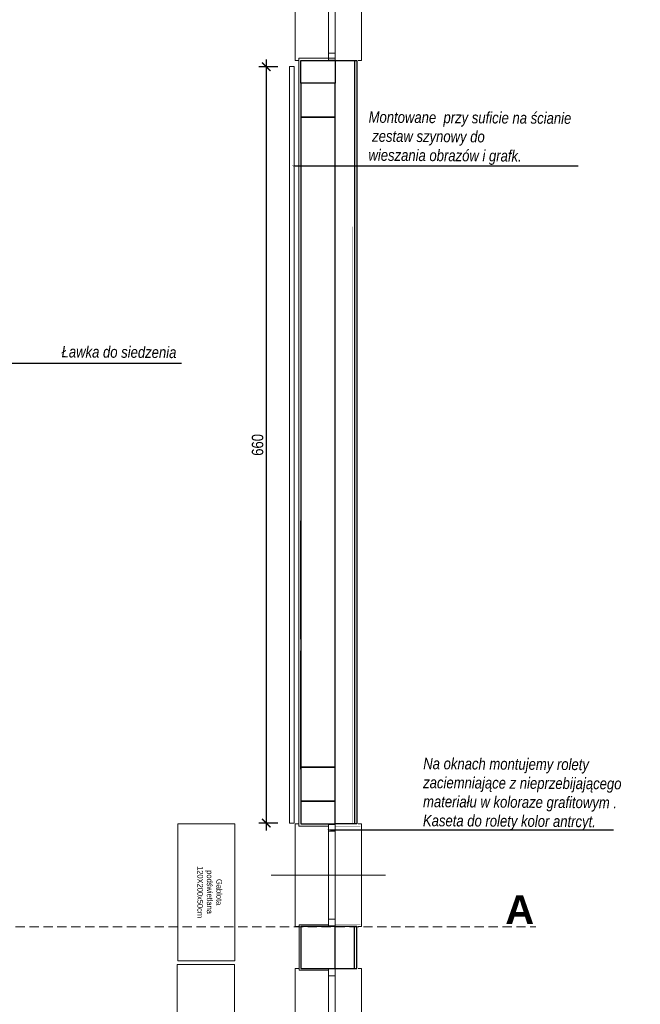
# Model space of a CAD drawing. Header units: millimetres. Extents: x -9038497 to 54128, y -10570064 to 59476.
# Tile 34 of 135: x 31372 to 31916, y 24133 to 24996. Entities that reach past the tile are written whole.
import ezdxf
from ezdxf import colors
from ezdxf.entities.mleader import LeaderData, LeaderLine
from ezdxf.math import Vec2, Vec3

# ---------------------------------------------------------------- set-up
doc = ezdxf.new("R2010")
doc.units = ezdxf.units.MM
doc.header["$LTSCALE"] = 0.8
doc.header["$PDMODE"] = 2
doc.linetypes.add('DASHED', pattern=[19.05, 12.7, -6.35])
for name, color, linetype, lineweight in [('0 proj_meble 25', 42, 'Continuous', 25), ('0 proj_symbole elektryczne', 150, 'Continuous', 25), ('0 proj_widok widok widok', 7, 'Continuous', 0), ('ocieplenie', 214, 'Continuous', 13), ('SCIANY', 1, 'Continuous', 30), ('tynk', 252, 'Continuous', 5)]:
    doc.layers.add(name, color=color, linetype=linetype, lineweight=lineweight)
doc.layers.add('SCHODY', color=2, linetype='Continuous')
doc.layers.add('STOLARKA', color=4, linetype='Continuous')
doc.styles.get("Standard").update_dxf_attribs({"font": 'g12f13.shx', "width": 0.8, "height": 10})
doc.styles.add('WYMIAR-50', font='ARIALN.TTF', dxfattribs={"height": 10})
doc.dimstyles.new('SKALA-50', dxfattribs={"dimscale": 5, "dimtxt": 10, "dimasz": 1.5, "dimexe": 1.3, "dimexo": 1.3, "dimgap": 0.5, "dimtad": 1, "dimdec": 1, "dimrnd": 0.5, "dimdsep": 46, "dimtxsty": 'WYMIAR-50', "dimblk": 'ARCHTICK', "dimcen": 1.5, "dimdle": 1.3, "dimadec": 0, "dimazin": 0, "dimtfac": 1, "dimtdec": 1, "dimtix": 1, "dimtmove": 2, "dimatfit": 3, "dimfxl": 2, "dimfxlon": 1, "dimtolj": 1, "dimarcsym": 0})

# ---------------------------------------------------------------- blocks, each defined once
blk = doc.blocks.new('G$C772A7A8F')
at = {"layer": 'STOLARKA', "color": 5, "lineweight": 0}
blk.add_line((100, 45), (0, 45), dxfattribs=at)
for points in [[(24, 0), (21, 0), (21, 90), (24, 90)], [(76, 0), (79, 0), (79, 90), (76, 90)]]:
    blk.add_lwpolyline(points, dxfattribs=at)
for points in [[(56, 89.5), (56, 83.5), (50, 83.5), (50, 89.5)], [(56, 83.5), (56, 6.5), (50, 6.5), (50, 83.5)], [(56, 0.5), (56, 6.5), (50, 6.5), (50, 0.5)]]:
    blk.add_lwpolyline(points, close=True, dxfattribs=at)
blk = doc.blocks.new('_ArchTick')
at = {"color": 0, "linetype": 'ByBlock', "const_width": 0.15}
blk.add_lwpolyline([(-0.5, -0.5), (0.5, 0.5)], dxfattribs=at)
blk = doc.blocks.new('*D2421')
at = {"layer": '0 proj_widok widok widok', "color": 0, "lineweight": -2, "ltscale": 0.8, "transparency": 16777216}
for p, q in [((31588.47, 24961.49), (31588.47, 24285.12)), ((31598.47, 24954.99), (31581.97, 24954.99)), ((31598.47, 24291.62), (31581.97, 24291.62))]:
    blk.add_line(p, q, dxfattribs=at)
at = {"layer": 'Defpoints', "color": 0, "lineweight": 0, "ltscale": 0.8, "transparency": 16777216}
for p in [(31608.48, 24954.99), (31588.47, 24291.62), (31608.48, 24291.62)]:
    blk.add_point(p, dxfattribs=at)
at = {"layer": '0 proj_widok widok widok', "color": 0, "lineweight": -2, "ltscale": 0.8, "transparency": 16777216, "xscale": 7.5, "yscale": 7.5, "zscale": 7.5}
for p, rotation in [((31588.47, 24954.99), 90), ((31588.47, 24291.62), 270)]:
    blk.add_blockref('_ArchTick', p, dxfattribs=dict(at, rotation=rotation))
at = {"layer": '0 proj_widok widok widok', "color": 0, "lineweight": 0, "ltscale": 0.8, "transparency": 16777216, "insert": (31580.87, 24623.31), "char_height": 10, "attachment_point": 5, "rotation": 90, "style": 'WYMIAR-50'}
blk.add_mtext('\\A1;660', dxfattribs=at)

msp = doc.modelspace()

# ---------------------------------------------------------------- linework, layer by layer
at = {"layer": '0 proj_meble 25', "lineweight": 18}
for p, q in [((31511.03, 24170.84), (31511.03, 24290.84)), ((31511.03, 24290.84), (31561.03, 24290.84)), ((31561.04, 24290.86), (31561.04, 24170.86)), ((31510.52, 24047.64), (31510.52, 24167.64)), ((31510.52, 24167.64), (31560.52, 24167.64)), ((31561.04, 24170.86), (31511.04, 24170.86)), ((31560.53, 24167.66), (31560.53, 24047.66))]:
    msp.add_line(p, q, dxfattribs=at)
at = {"layer": '0 proj_widok widok widok', "lineweight": 0}
for p, q in [((31608.92, 24291.55), (31608.92, 24955.15)), ((31608.92, 24955.15), (31612.81, 24955.15)), ((31612.79, 24955.24), (31612.79, 24291.55)), ((31612.79, 24291.55), (31608.92, 24291.55))]:
    msp.add_line(p, q, dxfattribs=at)
at = {"layer": '0 proj_widok widok widok', "linetype": 'DASHED', "lineweight": 0, "ltscale": 0.8}
msp.add_line((31063.96, 24200.51), (31824.82, 24200.51), dxfattribs=at)
at = {"layer": 'ocieplenie', "lineweight": 0, "ltscale": 40}
for points, const_width in [([(31648.62, 24962.43), (31670.89, 24962.43), (31670.89, 24288.93), (31648.89, 24288.93)], 0.1), ([(31648.89, 24164.1), (31663.89, 24164.1), (31663.89, 24200.93), (31648.89, 24200.93)], 0.2), ([(31648.89, 24162.1), (31670.89, 24162.1), (31670.89, 24202.93), (31648.89, 24202.93)], 0.1)]:
    msp.add_lwpolyline(points, dxfattribs=dict(at, const_width=const_width))
msp.add_lwpolyline([(31649.15, 24960.43, 0.2, 0.2, 0), (31663.89, 24960.43, 0.2, 0.2, 0), (31663.77, 24290.93, 0.2, 0.2, 0), (31648.77, 24290.93, 0.2, 0.2, 0)], format="xyseb", dxfattribs=at)
at = {"layer": 'ocieplenie', "lineweight": -3, "ltscale": 40}
for points in [[(31648.89, 24960.43), (31667.89, 24960.43), (31667.89, 24290.93), (31648.89, 24290.93)], [(31648.89, 24960.43), (31665.89, 24960.43), (31665.89, 24290.93), (31648.89, 24290.93)], [(31648.89, 24164.1), (31667.89, 24164.1), (31667.89, 24200.93), (31648.89, 24200.93)], [(31648.97, 24164.1), (31665.89, 24164.1), (31665.89, 24200.93), (31648.89, 24200.93)]]:
    msp.add_lwpolyline(points, dxfattribs=at)
at = {"layer": 'SCIANY', "ltscale": 40}
for p, q in [((31618.89, 24960.43), (31648.89, 24960.43)), ((31618.89, 24940.68), (31618.89, 24960.43)), ((31648.89, 24960.43), (31648.89, 24940.68)), ((31648.89, 24940.68), (31618.89, 24940.68)), ((31618.89, 24940.68), (31618.89, 24910.68)), ((31648.89, 24940.68), (31618.89, 24940.68)), ((31648.89, 24910.68), (31648.89, 24940.68)), ((31618.89, 24910.68), (31648.89, 24910.68)), ((31648.89, 24910.68), (31618.89, 24910.68)), ((31618.89, 24910.68), (31618.89, 24340.68)), ((31648.89, 24340.68), (31648.89, 24910.68)), ((31618.89, 24452.82), (31618.89, 24556.82)), ((31618.89, 24338.82), (31618.89, 24442.82)), ((31648.89, 24340.68), (31618.89, 24340.68)), ((31618.89, 24340.68), (31618.89, 24310.68)), ((31618.89, 24340.68), (31648.89, 24340.68)), ((31648.89, 24310.68), (31648.89, 24340.68)), ((31618.89, 24310.68), (31648.89, 24310.68)), ((31648.89, 24310.68), (31618.89, 24310.68)), ((31618.89, 24310.68), (31618.89, 24290.93)), ((31648.89, 24290.93), (31648.89, 24310.68)), ((31618.89, 24290.93), (31648.89, 24290.93)), ((31648.89, 24200.93), (31618.89, 24200.93)), ((31618.89, 24200.93), (31618.89, 24164.1)), ((31648.89, 24164.1), (31648.89, 24200.93)), ((31618.89, 24164.1), (31648.89, 24164.1))]:
    msp.add_line(p, q, dxfattribs=at)
at = {"layer": 'tynk', "lineweight": 0, "ltscale": 40}
for points in [[(31642.89, 24288.93), (31616.89, 24288.93), (31616.89, 24962.43), (31648.89, 24962.43)], [(31642.89, 24202.43), (31617.39, 24202.43), (31617.39, 24162.6), (31642.89, 24162.6)]]:
    msp.add_lwpolyline(points, dxfattribs=at)

# ---------------------------------------------------------------- block references
at = {"lineweight": 0, "ltscale": 40, "xscale": -1, "rotation": 180}
msp.add_blockref('G$C772A7A8F', (31592.89, 25050.43), dxfattribs=at)
at = {"lineweight": 0, "ltscale": 40}
for p in [(31592.89, 24200.93), (31592.89, 24074.1)]:
    msp.add_blockref('G$C772A7A8F', p, dxfattribs=at)

# ---------------------------------------------------------------- texts
at = {"layer": '0 proj_symbole elektryczne', "char_height": 10, "attachment_point": 1, "rotation": 359.66597, "style": 'WYMIAR-50'}
for s, insert in [('{\\fArial Narrow|b0|i1|c238|p34;Montowane  przy suficie na ścianie\\P zestaw szynowy do \\Pwieszania obrazów i grafk.}', (31678.24, 24915.92)), ('{\\fArial Narrow|b0|i1|c238|p34;Ławka do siedzenia }', (31409.12, 24710.06)), ('{\\fArial Narrow|b0|i1|c238|p34;Na oknach montujemy rolety \\Pzaciemniające z nieprzebijającego\\Pmateriału w koloraze grafitowym .\\PKaseta do rolety kolor antrcyt. }', (31726.13, 24348.86))]:
    msp.add_mtext_dynamic_manual_height_columns(s, width=403.8287, gutter_width=50, heights=[0], dxfattribs=dict(at, insert=insert))
at = {"layer": '0 proj_widok widok widok', "lineweight": 0, "insert": (31798.02, 24228.19), "char_height": 25, "attachment_point": 1, "style": 'WYMIAR-50'}
msp.add_mtext_dynamic_manual_height_columns('{\\fArial Unicode MS|b1|i0|c238|p34;A}', width=72.6843, gutter_width=50, heights=[0], dxfattribs=at)
at = {"layer": 'SCHODY', "insert": (31549.75, 24231.06), "char_height": 5, "width": 327.0342, "attachment_point": 2, "rotation": 270, "style": 'WYMIAR-50'}
msp.add_mtext('Gablota \\Ppodświetlana\\P120X200x50cm', dxfattribs=at)

# ---------------------------------------------------------------- dimensions: what is measured, and where the dimension line sits
at = {"layer": '0 proj_widok widok widok', "lineweight": 0, "ltscale": 0.8}
dim = msp.add_linear_dim(base=(31588.47, 24291.62), p1=(31608.48, 24954.99), p2=(31608.48, 24291.62), angle=90, text='660', dimstyle='SKALA-50', dxfattribs=at)
dim.commit()
dim.dimension.update_dxf_attribs({"geometry": '*D2421', "text_midpoint": (31580.87, 24623.31)})

# ---------------------------------------------------------------- leaders
at = {"layer": '0 proj_widok widok widok', "lineweight": 0}
ml = msp.add_multileader_mtext('Standard', dxfattribs=at)
ml.set_content('', color=256)
ml.set_leader_properties()
ml.build(insert=Vec2(0, 0))
ml.multileader.update_dxf_attribs({"text_right_attachment_type": 6, "dogleg_length": 0.36})
ctx = ml.context
ctx.base_point, ctx.plane_origin = Vec3(31861.78, 24868.03), Vec3(31610.58, 24868.03)
ctx.right_attachment = 6
notes = []
notes.append((ctx, [(0, (1, 1, 0), (31861.42, 24868.03), (1, 0), 0.36, [(0, [(31610.58, 24868.03)], 0, [])])]))
ctx.mtext.insert, ctx.mtext.flow_direction = Vec3(31863.78, 24870.03), 5
ml = msp.add_multileader_mtext('Standard', dxfattribs=at)
ml.set_content('', color=256)
ml.set_leader_properties()
ml.build(insert=Vec2(0, 0))
ml.multileader.update_dxf_attribs({"text_right_attachment_type": 6, "dogleg_length": 0.36})
ctx = ml.context
ctx.base_point, ctx.plane_origin = Vec3(31514.28, 24694.9), Vec3(31347.46, 24694.9)
ctx.right_attachment = 6
notes.append((ctx, [(0, (1, 1, 0), (31513.92, 24694.9), (1, 0), 0.36, [(0, [(31347.46, 24694.9)], 0, [])])]))
ctx.mtext.insert, ctx.mtext.flow_direction = Vec3(31516.28, 24696.9), 5
ml = msp.add_multileader_mtext('Standard', dxfattribs=at)
ml.set_content('', color=256)
ml.set_leader_properties()
ml.build(insert=Vec2(0, 0))
ml.multileader.update_dxf_attribs({"text_right_attachment_type": 6, "dogleg_length": 0.36})
ctx = ml.context
ctx.base_point, ctx.plane_origin = Vec3(31892.75, 24285.59), Vec3(31641.54, 24285.59)
ctx.right_attachment = 6
notes.append((ctx, [(0, (1, 1, 0), (31892.39, 24285.59), (1, 0), 0.36, [(0, [(31641.54, 24285.59)], 0, [])])]))
ctx.mtext.insert, ctx.mtext.flow_direction = Vec3(31894.75, 24287.59), 5
for ctx, leaders in notes:
    for number, flags, end, landing, length, lines in leaders:
        leader = LeaderData()
        leader.index, (leader.has_last_leader_line, leader.has_dogleg_vector, leader.attachment_direction) = number, flags
        leader.last_leader_point, leader.dogleg_vector, leader.dogleg_length = Vec3(end), Vec3(landing), length
        for number, points, colour, breaks in lines:
            line = LeaderLine()
            line.index, line.vertices, line.color, line.breaks = number, Vec3.list(points), colors.encode_raw_color(colour), breaks
            leader.lines.append(line)
        ctx.leaders.append(leader)

doc.saveas('drawing.dxf')
